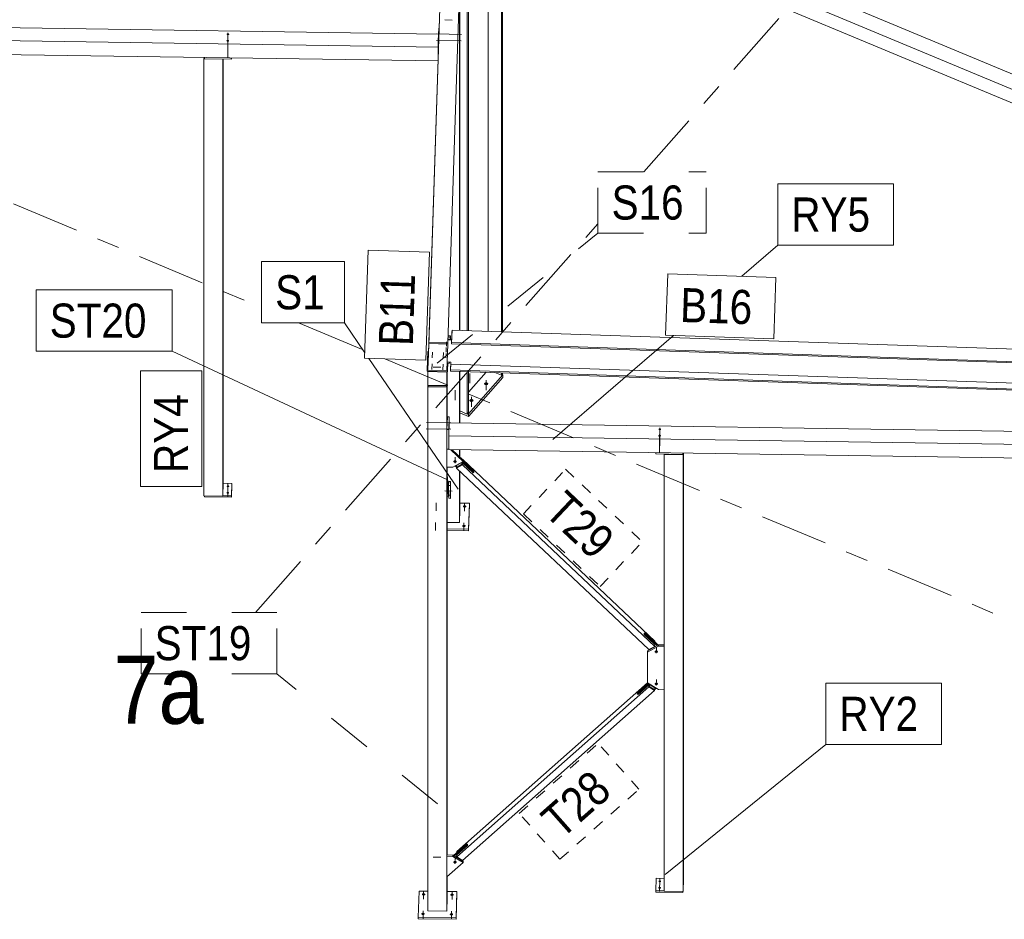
# Model space of a CAD drawing. Header units: millimetres. Extents: x -698 to 216, y -34 to 576.
# Tile 11 of 88: x -568 to -524, y 206 to 245. Entities that reach past the tile are written whole.
import ezdxf

# ---------------------------------------------------------------- set-up
doc = ezdxf.new("R2010")
doc.units = ezdxf.units.MM
for name, pattern in [('XKITLINE00', [0]), ('XKITLINE02', [4, 2, -2]), ('XKITLINE03', [6, 3, -1, 1, -1]), ('XKITLINE04', [3, 0.5, -0.5, 0.5, -0.5, 0.5, -0.5])]:
    doc.linetypes.add(name, pattern=pattern)
for name, color, linetype, lineweight in [('Element', 2, 'Continuous', 0), ('Spoina', 1, 'Continuous', 0), ('Znak elementu', 2, 'Continuous', 0), ('Śruba', 3, 'Continuous', 0)]:
    doc.layers.add(name, color=color, linetype=linetype, lineweight=lineweight)
doc.styles.add('ARIAL', font='ARIAL.TTF')

msp = doc.modelspace()

# ---------------------------------------------------------------- hatches: boundary and pattern name
at = {"layer": 'Śruba'}
for points in [[(-558.514, 244.359), (-558.525, 244.362), (-558.535, 244.365), (-558.544, 244.37), (-558.551, 244.376), (-558.557, 244.383), (-558.56, 244.391), (-558.561, 244.399), (-558.56, 244.407), (-558.557, 244.414), (-558.551, 244.421), (-558.544, 244.427), (-558.535, 244.432), (-558.525, 244.436), (-558.514, 244.438), (-558.503, 244.439), (-558.492, 244.438), (-558.481, 244.436), (-558.471, 244.432), (-558.462, 244.427), (-558.454, 244.421), (-558.449, 244.414), (-558.446, 244.407), (-558.445, 244.399), (-558.446, 244.391), (-558.449, 244.383), (-558.454, 244.376), (-558.462, 244.37), (-558.471, 244.365), (-558.481, 244.362), (-558.492, 244.359), (-558.503, 244.359)], [(-558.505, 244.646), (-558.516, 244.648), (-558.526, 244.652), (-558.535, 244.657), (-558.542, 244.663), (-558.548, 244.67), (-558.551, 244.678), (-558.552, 244.686), (-558.551, 244.693), (-558.548, 244.701), (-558.542, 244.708), (-558.535, 244.714), (-558.526, 244.719), (-558.516, 244.723), (-558.505, 244.725), (-558.494, 244.726), (-558.483, 244.725), (-558.472, 244.723), (-558.461, 244.719), (-558.453, 244.714), (-558.445, 244.708), (-558.44, 244.701), (-558.437, 244.693), (-558.436, 244.686), (-558.437, 244.678), (-558.44, 244.67), (-558.445, 244.663), (-558.453, 244.657), (-558.461, 244.652), (-558.472, 244.648), (-558.483, 244.646), (-558.494, 244.645)], [(-547.14, 229.247), (-547.149, 229.248), (-547.158, 229.249), (-547.167, 229.251), (-547.175, 229.254), (-547.182, 229.257), (-547.19, 229.261), (-547.196, 229.265), (-547.202, 229.27), (-547.208, 229.275), (-547.212, 229.28), (-547.216, 229.285), (-547.219, 229.291), (-547.221, 229.297), (-547.223, 229.303), (-547.223, 229.31), (-547.223, 229.316), (-547.221, 229.322), (-547.219, 229.328), (-547.216, 229.334), (-547.212, 229.339), (-547.208, 229.345), (-547.202, 229.35), (-547.196, 229.354), (-547.19, 229.358), (-547.182, 229.362), (-547.175, 229.365), (-547.167, 229.368), (-547.158, 229.37), (-547.149, 229.372), (-547.14, 229.372), (-547.131, 229.373), (-547.122, 229.372), (-547.114, 229.372), (-547.105, 229.37), (-547.096, 229.368), (-547.088, 229.365), (-547.081, 229.362), (-547.073, 229.358), (-547.067, 229.354), (-547.061, 229.35), (-547.055, 229.345), (-547.051, 229.339), (-547.047, 229.334), (-547.044, 229.328), (-547.042, 229.322), (-547.04, 229.316), (-547.04, 229.31), (-547.04, 229.303), (-547.042, 229.297), (-547.044, 229.291), (-547.047, 229.285), (-547.051, 229.28), (-547.055, 229.275), (-547.061, 229.27), (-547.067, 229.265), (-547.073, 229.261), (-547.081, 229.257), (-547.088, 229.254), (-547.096, 229.251), (-547.105, 229.249), (-547.114, 229.248), (-547.122, 229.247), (-547.131, 229.247)], [(-547.789, 228.511), (-547.798, 228.512), (-547.807, 228.514), (-547.815, 228.516), (-547.823, 228.518), (-547.831, 228.522), (-547.838, 228.525), (-547.845, 228.529), (-547.851, 228.534), (-547.856, 228.539), (-547.861, 228.544), (-547.865, 228.55), (-547.868, 228.556), (-547.87, 228.562), (-547.871, 228.568), (-547.872, 228.574), (-547.871, 228.58), (-547.87, 228.586), (-547.868, 228.592), (-547.865, 228.598), (-547.861, 228.604), (-547.856, 228.609), (-547.851, 228.614), (-547.845, 228.619), (-547.838, 228.623), (-547.831, 228.626), (-547.823, 228.63), (-547.815, 228.632), (-547.807, 228.634), (-547.798, 228.636), (-547.789, 228.637), (-547.78, 228.637), (-547.771, 228.637), (-547.762, 228.636), (-547.753, 228.634), (-547.745, 228.632), (-547.737, 228.63), (-547.729, 228.626), (-547.722, 228.623), (-547.715, 228.619), (-547.709, 228.614), (-547.704, 228.609), (-547.699, 228.604), (-547.695, 228.598), (-547.692, 228.592), (-547.69, 228.586), (-547.689, 228.58), (-547.688, 228.574), (-547.689, 228.568), (-547.69, 228.562), (-547.692, 228.556), (-547.695, 228.55), (-547.699, 228.544), (-547.704, 228.539), (-547.709, 228.534), (-547.715, 228.529), (-547.722, 228.525), (-547.729, 228.522), (-547.737, 228.518), (-547.745, 228.516), (-547.753, 228.514), (-547.762, 228.512), (-547.771, 228.511), (-547.78, 228.511)], [(-539.509, 226.981), (-539.52, 226.983), (-539.53, 226.987), (-539.539, 226.992), (-539.546, 226.998), (-539.552, 227.005), (-539.555, 227.013), (-539.556, 227.02), (-539.555, 227.028), (-539.552, 227.036), (-539.546, 227.043), (-539.539, 227.049), (-539.53, 227.054), (-539.52, 227.057), (-539.509, 227.06), (-539.498, 227.06), (-539.487, 227.06), (-539.476, 227.057), (-539.465, 227.054), (-539.457, 227.049), (-539.449, 227.043), (-539.444, 227.036), (-539.441, 227.028), (-539.44, 227.02), (-539.441, 227.013), (-539.444, 227.005), (-539.449, 226.998), (-539.457, 226.992), (-539.465, 226.987), (-539.476, 226.983), (-539.487, 226.981), (-539.498, 226.98)], [(-539.5, 227.268), (-539.511, 227.27), (-539.521, 227.274), (-539.53, 227.279), (-539.537, 227.285), (-539.543, 227.292), (-539.546, 227.299), (-539.547, 227.307), (-539.546, 227.315), (-539.543, 227.322), (-539.537, 227.329), (-539.53, 227.335), (-539.521, 227.34), (-539.511, 227.344), (-539.5, 227.346), (-539.489, 227.347), (-539.477, 227.346), (-539.467, 227.344), (-539.456, 227.34), (-539.448, 227.335), (-539.44, 227.329), (-539.435, 227.322), (-539.432, 227.315), (-539.43, 227.307), (-539.432, 227.299), (-539.435, 227.292), (-539.44, 227.285), (-539.448, 227.279), (-539.456, 227.274), (-539.467, 227.27), (-539.477, 227.268), (-539.489, 227.267)], [(-548.491, 225.942), (-548.484, 225.941), (-548.477, 225.94), (-548.47, 225.938), (-548.463, 225.935), (-548.457, 225.932), (-548.451, 225.929), (-548.446, 225.925), (-548.441, 225.921), (-548.437, 225.917), (-548.433, 225.912), (-548.43, 225.907), (-548.428, 225.902), (-548.426, 225.897), (-548.425, 225.891), (-548.425, 225.886), (-548.426, 225.881), (-548.427, 225.875), (-548.429, 225.87), (-548.431, 225.865), (-548.435, 225.861), (-548.439, 225.856), (-548.443, 225.852), (-548.448, 225.848), (-548.454, 225.845), (-548.46, 225.842), (-548.466, 225.839), (-548.473, 225.837), (-548.48, 225.836), (-548.487, 225.835), (-548.494, 225.834), (-548.502, 225.834), (-548.509, 225.835), (-548.516, 225.836), (-548.523, 225.837), (-548.53, 225.839), (-548.537, 225.842), (-548.543, 225.844), (-548.549, 225.848), (-548.554, 225.852), (-548.559, 225.856), (-548.563, 225.86), (-548.567, 225.865), (-548.57, 225.87), (-548.572, 225.875), (-548.574, 225.88), (-548.575, 225.885), (-548.575, 225.891), (-548.574, 225.896), (-548.573, 225.901), (-548.571, 225.906), (-548.569, 225.911), (-548.565, 225.916), (-548.561, 225.921), (-548.557, 225.925), (-548.552, 225.928), (-548.546, 225.932), (-548.54, 225.935), (-548.534, 225.937), (-548.527, 225.94), (-548.52, 225.941), (-548.513, 225.942), (-548.506, 225.943), (-548.498, 225.943)], [(-558.514, 224.472), (-558.525, 224.474), (-558.535, 224.478), (-558.544, 224.483), (-558.551, 224.489), (-558.557, 224.496), (-558.56, 224.504), (-558.561, 224.511), (-558.56, 224.519), (-558.557, 224.527), (-558.551, 224.534), (-558.544, 224.54), (-558.535, 224.545), (-558.525, 224.549), (-558.514, 224.551), (-558.503, 224.552), (-558.492, 224.551), (-558.481, 224.549), (-558.471, 224.545), (-558.462, 224.54), (-558.454, 224.534), (-558.449, 224.527), (-558.446, 224.519), (-558.445, 224.511), (-558.446, 224.504), (-558.449, 224.496), (-558.454, 224.489), (-558.462, 224.483), (-558.471, 224.478), (-558.481, 224.474), (-558.492, 224.472), (-558.503, 224.471)], [(-558.505, 224.759), (-558.516, 224.761), (-558.526, 224.765), (-558.535, 224.77), (-558.542, 224.776), (-558.548, 224.783), (-558.551, 224.79), (-558.552, 224.798), (-558.551, 224.806), (-558.548, 224.814), (-558.542, 224.82), (-558.535, 224.827), (-558.526, 224.832), (-558.516, 224.835), (-558.505, 224.838), (-558.494, 224.838), (-558.483, 224.838), (-558.472, 224.835), (-558.461, 224.832), (-558.453, 224.827), (-558.445, 224.82), (-558.44, 224.814), (-558.437, 224.806), (-558.436, 224.798), (-558.437, 224.79), (-558.44, 224.783), (-558.445, 224.776), (-558.453, 224.77), (-558.461, 224.765), (-558.472, 224.761), (-558.483, 224.759), (-558.494, 224.758)], [(-548.089, 223.862), (-548.096, 223.863), (-548.103, 223.864), (-548.11, 223.866), (-548.117, 223.868), (-548.123, 223.87), (-548.129, 223.873), (-548.134, 223.877), (-548.139, 223.88), (-548.144, 223.885), (-548.147, 223.889), (-548.151, 223.893), (-548.153, 223.898), (-548.155, 223.903), (-548.156, 223.908), (-548.156, 223.913), (-548.156, 223.918), (-548.155, 223.923), (-548.153, 223.928), (-548.151, 223.933), (-548.147, 223.938), (-548.144, 223.942), (-548.139, 223.946), (-548.134, 223.95), (-548.129, 223.953), (-548.123, 223.956), (-548.117, 223.959), (-548.11, 223.961), (-548.103, 223.963), (-548.096, 223.964), (-548.089, 223.965), (-548.081, 223.965), (-548.074, 223.965), (-548.067, 223.964), (-548.06, 223.963), (-548.053, 223.961), (-548.046, 223.959), (-548.04, 223.956), (-548.034, 223.953), (-548.028, 223.95), (-548.023, 223.946), (-548.019, 223.942), (-548.015, 223.938), (-548.012, 223.933), (-548.01, 223.928), (-548.008, 223.923), (-548.007, 223.918), (-548.006, 223.913), (-548.007, 223.908), (-548.008, 223.903), (-548.01, 223.898), (-548.012, 223.893), (-548.015, 223.889), (-548.019, 223.885), (-548.023, 223.88), (-548.028, 223.877), (-548.034, 223.873), (-548.04, 223.87), (-548.046, 223.868), (-548.053, 223.866), (-548.06, 223.864), (-548.067, 223.863), (-548.074, 223.862), (-548.081, 223.862)], [(-548.116, 223.002), (-548.123, 223.002), (-548.13, 223.004), (-548.137, 223.005), (-548.144, 223.007), (-548.15, 223.01), (-548.156, 223.013), (-548.162, 223.016), (-548.167, 223.02), (-548.171, 223.024), (-548.175, 223.029), (-548.178, 223.033), (-548.18, 223.038), (-548.182, 223.043), (-548.183, 223.048), (-548.184, 223.053), (-548.183, 223.058), (-548.182, 223.063), (-548.18, 223.068), (-548.178, 223.073), (-548.175, 223.077), (-548.171, 223.082), (-548.167, 223.086), (-548.162, 223.09), (-548.156, 223.093), (-548.15, 223.096), (-548.144, 223.099), (-548.137, 223.101), (-548.13, 223.102), (-548.123, 223.104), (-548.116, 223.104), (-548.109, 223.105), (-548.101, 223.104), (-548.094, 223.104), (-548.087, 223.102), (-548.08, 223.101), (-548.073, 223.099), (-548.067, 223.096), (-548.061, 223.093), (-548.056, 223.09), (-548.051, 223.086), (-548.046, 223.082), (-548.042, 223.077), (-548.039, 223.073), (-548.037, 223.068), (-548.035, 223.063), (-548.034, 223.058), (-548.034, 223.053), (-548.034, 223.048), (-548.035, 223.043), (-548.037, 223.038), (-548.039, 223.033), (-548.042, 223.029), (-548.046, 223.024), (-548.051, 223.02), (-548.056, 223.016), (-548.061, 223.013), (-548.067, 223.01), (-548.073, 223.007), (-548.08, 223.005), (-548.087, 223.004), (-548.094, 223.002), (-548.101, 223.002), (-548.109, 223.001)], [(-539.637, 217.578), (-539.63, 217.577), (-539.622, 217.575), (-539.616, 217.573), (-539.609, 217.571), (-539.603, 217.568), (-539.597, 217.564), (-539.592, 217.561), (-539.587, 217.557), (-539.583, 217.552), (-539.579, 217.547), (-539.576, 217.543), (-539.574, 217.537), (-539.572, 217.532), (-539.571, 217.527), (-539.571, 217.522), (-539.571, 217.516), (-539.573, 217.511), (-539.575, 217.506), (-539.577, 217.501), (-539.581, 217.496), (-539.584, 217.492), (-539.589, 217.488), (-539.594, 217.484), (-539.6, 217.48), (-539.606, 217.477), (-539.612, 217.475), (-539.619, 217.473), (-539.626, 217.471), (-539.633, 217.47), (-539.64, 217.47), (-539.648, 217.47), (-539.655, 217.47), (-539.662, 217.471), (-539.669, 217.473), (-539.676, 217.475), (-539.683, 217.477), (-539.689, 217.48), (-539.695, 217.483), (-539.7, 217.487), (-539.705, 217.491), (-539.709, 217.496), (-539.713, 217.5), (-539.716, 217.505), (-539.718, 217.51), (-539.72, 217.516), (-539.721, 217.521), (-539.721, 217.526), (-539.72, 217.532), (-539.719, 217.537), (-539.717, 217.542), (-539.714, 217.547), (-539.711, 217.552), (-539.707, 217.556), (-539.703, 217.56), (-539.698, 217.564), (-539.692, 217.567), (-539.686, 217.57), (-539.68, 217.573), (-539.673, 217.575), (-539.666, 217.577), (-539.659, 217.578), (-539.651, 217.578), (-539.644, 217.578)], [(-539.636, 216.16), (-539.629, 216.159), (-539.622, 216.158), (-539.615, 216.156), (-539.609, 216.153), (-539.602, 216.15), (-539.597, 216.147), (-539.591, 216.143), (-539.587, 216.139), (-539.582, 216.135), (-539.579, 216.13), (-539.576, 216.125), (-539.573, 216.12), (-539.572, 216.115), (-539.571, 216.109), (-539.571, 216.104), (-539.571, 216.099), (-539.572, 216.094), (-539.574, 216.088), (-539.577, 216.083), (-539.58, 216.079), (-539.584, 216.074), (-539.589, 216.07), (-539.594, 216.066), (-539.599, 216.063), (-539.605, 216.06), (-539.612, 216.057), (-539.618, 216.055), (-539.625, 216.054), (-539.633, 216.053), (-539.64, 216.052), (-539.647, 216.052), (-539.655, 216.053), (-539.662, 216.054), (-539.669, 216.055), (-539.676, 216.057), (-539.682, 216.06), (-539.689, 216.063), (-539.694, 216.066), (-539.7, 216.07), (-539.705, 216.074), (-539.709, 216.078), (-539.712, 216.083), (-539.715, 216.088), (-539.718, 216.093), (-539.719, 216.098), (-539.72, 216.103), (-539.721, 216.109), (-539.72, 216.114), (-539.719, 216.119), (-539.717, 216.125), (-539.714, 216.129), (-539.711, 216.134), (-539.707, 216.139), (-539.702, 216.143), (-539.697, 216.147), (-539.692, 216.15), (-539.686, 216.153), (-539.679, 216.156), (-539.673, 216.158), (-539.666, 216.159), (-539.658, 216.16), (-539.651, 216.161), (-539.644, 216.161)], [(-548.491, 208.318), (-548.484, 208.317), (-548.477, 208.316), (-548.47, 208.314), (-548.463, 208.311), (-548.457, 208.308), (-548.451, 208.305), (-548.446, 208.301), (-548.441, 208.297), (-548.437, 208.293), (-548.433, 208.288), (-548.43, 208.283), (-548.428, 208.278), (-548.426, 208.273), (-548.426, 208.268), (-548.425, 208.262), (-548.426, 208.257), (-548.427, 208.252), (-548.429, 208.247), (-548.432, 208.242), (-548.435, 208.237), (-548.439, 208.232), (-548.443, 208.228), (-548.448, 208.224), (-548.454, 208.221), (-548.46, 208.218), (-548.466, 208.216), (-548.473, 208.213), (-548.48, 208.212), (-548.487, 208.211), (-548.495, 208.21), (-548.502, 208.21), (-548.509, 208.211), (-548.517, 208.212), (-548.524, 208.213), (-548.531, 208.215), (-548.537, 208.218), (-548.543, 208.221), (-548.549, 208.224), (-548.555, 208.228), (-548.559, 208.232), (-548.564, 208.236), (-548.567, 208.241), (-548.57, 208.246), (-548.573, 208.251), (-548.574, 208.256), (-548.575, 208.262), (-548.575, 208.267), (-548.575, 208.272), (-548.573, 208.278), (-548.572, 208.283), (-548.569, 208.288), (-548.566, 208.292), (-548.562, 208.297), (-548.557, 208.301), (-548.552, 208.305), (-548.547, 208.308), (-548.541, 208.311), (-548.534, 208.314), (-548.527, 208.316), (-548.52, 208.317), (-548.513, 208.318), (-548.506, 208.319), (-548.499, 208.319)], [(-539.509, 207.094), (-539.52, 207.096), (-539.53, 207.1), (-539.539, 207.105), (-539.546, 207.111), (-539.552, 207.118), (-539.555, 207.125), (-539.556, 207.133), (-539.555, 207.141), (-539.552, 207.148), (-539.546, 207.155), (-539.539, 207.161), (-539.53, 207.166), (-539.52, 207.17), (-539.509, 207.172), (-539.498, 207.173), (-539.487, 207.172), (-539.476, 207.17), (-539.465, 207.166), (-539.457, 207.161), (-539.449, 207.155), (-539.444, 207.148), (-539.441, 207.141), (-539.44, 207.133), (-539.441, 207.125), (-539.444, 207.118), (-539.449, 207.111), (-539.457, 207.105), (-539.465, 207.1), (-539.476, 207.096), (-539.487, 207.094), (-539.498, 207.093)], [(-539.5, 207.38), (-539.511, 207.383), (-539.521, 207.386), (-539.53, 207.391), (-539.537, 207.397), (-539.543, 207.404), (-539.546, 207.412), (-539.547, 207.42), (-539.546, 207.428), (-539.543, 207.435), (-539.537, 207.442), (-539.53, 207.448), (-539.521, 207.453), (-539.511, 207.457), (-539.5, 207.459), (-539.489, 207.46), (-539.477, 207.459), (-539.467, 207.457), (-539.456, 207.453), (-539.448, 207.448), (-539.44, 207.442), (-539.435, 207.435), (-539.432, 207.428), (-539.43, 207.42), (-539.432, 207.412), (-539.435, 207.404), (-539.44, 207.397), (-539.448, 207.391), (-539.456, 207.386), (-539.467, 207.383), (-539.477, 207.38), (-539.489, 207.38)], [(-549.89, 206.795), (-549.898, 206.795), (-549.905, 206.797), (-549.912, 206.798), (-549.918, 206.8), (-549.925, 206.803), (-549.931, 206.806), (-549.936, 206.809), (-549.941, 206.813), (-549.946, 206.817), (-549.949, 206.822), (-549.952, 206.826), (-549.955, 206.831), (-549.957, 206.836), (-549.958, 206.841), (-549.958, 206.846), (-549.958, 206.851), (-549.957, 206.856), (-549.955, 206.861), (-549.952, 206.866), (-549.949, 206.87), (-549.946, 206.875), (-549.941, 206.879), (-549.936, 206.882), (-549.931, 206.886), (-549.925, 206.889), (-549.918, 206.891), (-549.912, 206.894), (-549.905, 206.895), (-549.898, 206.897), (-549.89, 206.897), (-549.883, 206.898), (-549.876, 206.897), (-549.869, 206.897), (-549.861, 206.895), (-549.854, 206.894), (-549.848, 206.891), (-549.841, 206.889), (-549.836, 206.886), (-549.83, 206.882), (-549.825, 206.879), (-549.821, 206.875), (-549.817, 206.87), (-549.814, 206.866), (-549.811, 206.861), (-549.81, 206.856), (-549.809, 206.851), (-549.808, 206.846), (-549.809, 206.841), (-549.81, 206.836), (-549.811, 206.831), (-549.814, 206.826), (-549.817, 206.822), (-549.821, 206.817), (-549.825, 206.813), (-549.83, 206.809), (-549.836, 206.806), (-549.841, 206.803), (-549.848, 206.8), (-549.854, 206.798), (-549.861, 206.797), (-549.869, 206.795), (-549.876, 206.795), (-549.883, 206.794)], [(-548.641, 206.776), (-548.648, 206.777), (-548.655, 206.778), (-548.662, 206.779), (-548.669, 206.782), (-548.675, 206.784), (-548.681, 206.787), (-548.686, 206.791), (-548.691, 206.794), (-548.696, 206.799), (-548.7, 206.803), (-548.703, 206.807), (-548.705, 206.812), (-548.707, 206.817), (-548.708, 206.822), (-548.708, 206.827), (-548.708, 206.832), (-548.707, 206.837), (-548.705, 206.842), (-548.703, 206.847), (-548.7, 206.852), (-548.696, 206.856), (-548.691, 206.86), (-548.686, 206.864), (-548.681, 206.867), (-548.675, 206.87), (-548.669, 206.873), (-548.662, 206.875), (-548.655, 206.877), (-548.648, 206.878), (-548.641, 206.879), (-548.633, 206.879), (-548.626, 206.879), (-548.619, 206.878), (-548.612, 206.877), (-548.605, 206.875), (-548.598, 206.873), (-548.592, 206.87), (-548.586, 206.867), (-548.58, 206.864), (-548.575, 206.86), (-548.571, 206.856), (-548.567, 206.852), (-548.564, 206.847), (-548.562, 206.842), (-548.56, 206.837), (-548.559, 206.832), (-548.558, 206.827), (-548.559, 206.822), (-548.56, 206.817), (-548.562, 206.812), (-548.564, 206.807), (-548.567, 206.803), (-548.571, 206.799), (-548.575, 206.794), (-548.58, 206.791), (-548.586, 206.787), (-548.592, 206.784), (-548.598, 206.782), (-548.605, 206.779), (-548.612, 206.778), (-548.619, 206.777), (-548.626, 206.776), (-548.633, 206.776)], [(-549.918, 205.934), (-549.925, 205.935), (-549.932, 205.936), (-549.939, 205.938), (-549.946, 205.94), (-549.952, 205.943), (-549.958, 205.946), (-549.963, 205.949), (-549.968, 205.953), (-549.973, 205.957), (-549.977, 205.961), (-549.98, 205.966), (-549.982, 205.971), (-549.984, 205.976), (-549.985, 205.981), (-549.985, 205.986), (-549.985, 205.991), (-549.984, 205.996), (-549.982, 206.001), (-549.98, 206.005), (-549.977, 206.01), (-549.973, 206.014), (-549.968, 206.018), (-549.963, 206.022), (-549.958, 206.026), (-549.952, 206.029), (-549.946, 206.031), (-549.939, 206.033), (-549.932, 206.035), (-549.925, 206.036), (-549.918, 206.037), (-549.91, 206.037), (-549.903, 206.037), (-549.896, 206.036), (-549.889, 206.035), (-549.882, 206.033), (-549.875, 206.031), (-549.869, 206.029), (-549.863, 206.026), (-549.857, 206.022), (-549.852, 206.018), (-549.848, 206.014), (-549.844, 206.01), (-549.841, 206.005), (-549.839, 206.001), (-549.837, 205.996), (-549.836, 205.991), (-549.835, 205.986), (-549.836, 205.981), (-549.837, 205.976), (-549.839, 205.971), (-549.841, 205.966), (-549.844, 205.961), (-549.848, 205.957), (-549.852, 205.953), (-549.857, 205.949), (-549.863, 205.946), (-549.869, 205.943), (-549.875, 205.94), (-549.882, 205.938), (-549.889, 205.936), (-549.896, 205.935), (-549.903, 205.934), (-549.91, 205.934)], [(-548.668, 205.916), (-548.675, 205.916), (-548.682, 205.918), (-548.689, 205.919), (-548.696, 205.921), (-548.702, 205.924), (-548.708, 205.927), (-548.714, 205.93), (-548.719, 205.934), (-548.723, 205.938), (-548.727, 205.943), (-548.73, 205.947), (-548.732, 205.952), (-548.734, 205.957), (-548.735, 205.962), (-548.736, 205.967), (-548.735, 205.972), (-548.734, 205.977), (-548.732, 205.982), (-548.73, 205.987), (-548.727, 205.991), (-548.723, 205.996), (-548.719, 206), (-548.714, 206.003), (-548.708, 206.007), (-548.702, 206.01), (-548.696, 206.012), (-548.689, 206.015), (-548.682, 206.016), (-548.675, 206.018), (-548.668, 206.018), (-548.661, 206.019), (-548.653, 206.018), (-548.646, 206.018), (-548.639, 206.016), (-548.632, 206.015), (-548.625, 206.012), (-548.619, 206.01), (-548.613, 206.007), (-548.608, 206.003), (-548.603, 206), (-548.598, 205.996), (-548.595, 205.991), (-548.591, 205.987), (-548.589, 205.982), (-548.587, 205.977), (-548.586, 205.972), (-548.586, 205.967), (-548.586, 205.962), (-548.587, 205.957), (-548.589, 205.952), (-548.591, 205.947), (-548.595, 205.943), (-548.598, 205.938), (-548.603, 205.934), (-548.608, 205.93), (-548.613, 205.927), (-548.619, 205.924), (-548.625, 205.921), (-548.632, 205.919), (-548.639, 205.918), (-548.646, 205.916), (-548.653, 205.916), (-548.661, 205.915)]]:
    msp.add_hatch(color=256, dxfattribs=at).paths.add_polyline_path(points, flags=17)

# ---------------------------------------------------------------- linework, layer by layer
at = {"layer": 'Element', "linetype": 'XKITLINE00', "lineweight": 0}
for p, q in [((-547.963, 231.646), (-547.963, 293.537)), ((-547.908, 231.645), (-547.908, 293.601)), ((-547.308, 252.671), (-506.82, 235.759)), ((-548.956, 252.196), (-549.651, 231.132)), ((-547.741, 252.181), (-506.82, 235.088)), ((-549.651, 231.132), (-548.958, 252.145)), ((-548.818, 231.104), (-548.133, 251.852)), ((-547.741, 251.576), (-506.82, 234.483)), ((-547.039, 231.615), (-547.039, 251.283)), ((-546.461, 231.596), (-546.461, 251.042)), ((-546.407, 231.594), (-546.407, 251.019)), ((-548.294, 231.658), (-548.294, 246.617)), ((-549.147, 246.518), (-549.658, 231.029)), ((-549.656, 231.082), (-549.147, 246.518)), ((-548.312, 231.658), (-548.312, 246.071)), ((-591.504, 245.324), (-549.228, 244.69)), ((-549.219, 244.95), (-549.237, 244.4)), ((-549.198, 244.95), (-549.219, 244.95)), ((-549.237, 244.116), (-591.522, 244.751)), ((-549.237, 244.4), (-549.237, 243.79)), ((-549.237, 244.4), (-549.217, 244.399)), ((-591.522, 244.146), (-549.246, 243.512)), ((-549.237, 244.116), (-549.237, 244.128)), ((-549.237, 243.779), (-549.237, 244.116)), ((-559.547, 243.667), (-559.549, 243.6)), ((-559.549, 243.6), (-558.716, 243.588)), ((-559.549, 224.384), (-559.549, 243.6)), ((-559.532, 243.666), (-559.532, 243.611)), ((-559.532, 243.611), (-558.341, 243.593)), ((-558.715, 243.599), (-558.716, 243.588)), ((-558.716, 243.588), (-558.716, 224.371)), ((-558.698, 224.945), (-558.698, 243.599)), ((-558.341, 243.593), (-558.341, 243.648)), ((-558.341, 243.593), (-558.339, 243.648)), ((-549.645, 231.398), (-549.686, 230.261)), ((-549.685, 230.294), (-549.645, 231.398)), ((-549.645, 231.398), (-549.644, 231.431)), ((-549.642, 231.398), (-549.645, 231.398)), ((-549.644, 231.431), (-549.641, 231.431)), ((-548.808, 231.416), (-548.699, 231.413)), ((-548.699, 231.413), (-548.701, 231.358)), ((-548.651, 231.121), (-548.633, 231.669)), ((-548.643, 231.357), (-548.635, 231.616)), ((-548.633, 231.669), (-506.512, 230.244)), ((-549.656, 231.085), (-549.692, 229.913)), ((-549.654, 231.119), (-549.656, 231.085)), ((-549.656, 231.085), (-548.823, 231.058)), ((-548.821, 231.093), (-549.654, 231.119)), ((-549.652, 231.119), (-549.651, 231.132)), ((-549.651, 231.132), (-548.818, 231.104)), ((-548.859, 229.887), (-548.823, 231.058)), ((-548.823, 231.058), (-548.821, 231.093)), ((-548.82, 231.053), (-548.823, 231.053)), ((-548.818, 231.104), (-548.82, 231.053)), ((-548.813, 231.247), (-548.647, 231.242)), ((-548.646, 231.272), (-548.812, 231.278)), ((-548.701, 231.358), (-548.81, 231.362)), ((-548.704, 231.274), (-548.701, 231.358)), ((-548.653, 231.067), (-548.651, 231.121)), ((-506.532, 229.642), (-548.653, 231.067)), ((-548.644, 231.326), (-548.651, 231.121)), ((-506.53, 229.695), (-548.651, 231.121)), ((-548.647, 231.242), (-548.644, 231.326)), ((-548.643, 231.357), (-548.646, 231.272)), ((-549.73, 229.863), (-549.703, 230.665)), ((-549.728, 229.926), (-549.701, 230.728)), ((-549.701, 230.728), (-549.703, 230.665)), ((-549.669, 230.727), (-549.701, 230.728)), ((-549.693, 229.988), (-549.684, 230.261)), ((-549.692, 229.988), (-549.683, 230.261)), ((-549.686, 230.261), (-549.681, 230.261)), ((-548.849, 230.219), (-548.742, 230.215)), ((-548.682, 230.265), (-548.847, 230.271)), ((-548.828, 229.894), (-548.818, 230.218)), ((-548.742, 230.215), (-548.74, 230.267)), ((-548.694, 229.92), (-548.683, 230.265)), ((-548.694, 229.92), (-548.686, 230.179)), ((-548.686, 230.179), (-548.682, 230.265)), ((-506.565, 228.754), (-548.686, 230.179)), ((-548.685, 230.21), (-548.683, 230.265)), ((-548.685, 230.21), (-548.683, 230.265)), ((-549.73, 229.863), (-549.728, 229.926)), ((-548.831, 229.832), (-549.73, 229.863)), ((-549.728, 229.926), (-549.692, 229.925)), ((-549.697, 229.862), (-549.698, 229.845)), ((-549.698, 229.845), (-548.864, 229.817)), ((-549.698, 229.239), (-549.698, 229.845)), ((-549.694, 229.938), (-549.692, 229.988)), ((-549.694, 229.938), (-549.691, 229.937)), ((-549.692, 229.988), (-549.69, 229.988)), ((-549.692, 229.913), (-548.859, 229.887)), ((-548.864, 229.833), (-548.864, 229.817)), ((-548.864, 229.817), (-548.864, 229.227)), ((-548.846, 229.74), (-548.864, 229.166)), ((-548.863, 229.284), (-548.863, 229.833)), ((-548.863, 229.743), (-548.848, 229.743)), ((-548.863, 229.74), (-548.846, 229.74)), ((-548.859, 229.896), (-548.828, 229.894)), ((-548.848, 229.743), (-548.848, 229.832)), ((-548.848, 229.743), (-548.846, 229.8)), ((-548.846, 229.8), (-548.846, 229.832)), ((-548.846, 227.599), (-548.846, 229.74)), ((-548.831, 229.832), (-548.828, 229.894)), ((-548.696, 229.867), (-548.694, 229.92)), ((-506.575, 228.442), (-548.696, 229.867)), ((-506.573, 228.495), (-548.694, 229.92)), ((-548.312, 227.583), (-548.312, 229.854)), ((-548.294, 227.583), (-548.294, 229.854)), ((-547.963, 227.979), (-547.963, 229.842)), ((-547.908, 228.042), (-547.908, 229.84)), ((-547.908, 228.937), (-547.135, 229.814)), ((-547.906, 227.989), (-546.393, 229.706)), ((-546.745, 229.801), (-546.461, 229.683)), ((-546.461, 229.683), (-546.461, 229.792)), ((-546.461, 229.683), (-546.407, 229.745)), ((-546.428, 229.72), (-546.393, 229.706)), ((-546.407, 229.745), (-546.407, 229.79)), ((-546.393, 229.706), (-546.393, 229.585)), ((-549.696, 229.239), (-549.698, 229.179)), ((-549.698, 229.239), (-548.864, 229.227)), ((-549.681, 229.239), (-549.681, 229.19)), ((-548.881, 229.178), (-548.881, 229.227)), ((-548.881, 229.178), (-548.879, 229.227)), ((-548.864, 229.227), (-548.863, 229.284)), ((-547.906, 227.868), (-546.393, 229.585)), ((-549.698, 229.179), (-548.864, 229.166)), ((-549.698, 206.126), (-549.698, 229.179)), ((-549.681, 229.19), (-548.881, 229.178)), ((-548.864, 229.166), (-548.864, 206.113)), ((-548.294, 228.118), (-547.963, 227.979)), ((-548.294, 228.031), (-547.906, 227.868)), ((-547.963, 227.979), (-547.908, 228.042)), ((-547.941, 228.004), (-547.906, 227.989)), ((-547.906, 227.868), (-547.906, 227.989)), ((-548.838, 227.851), (-548.856, 227.301)), ((-548.755, 227.85), (-548.838, 227.851)), ((-548.773, 227.016), (-548.755, 227.59)), ((-548.755, 227.85), (-548.772, 227.3)), ((-548.755, 227.578), (-548.755, 227.85)), ((-548.755, 227.59), (-506.478, 226.955)), ((-548.856, 226.436), (-548.856, 227.301)), ((-548.856, 227.301), (-548.772, 227.3)), ((-548.772, 227.3), (-548.772, 227.028)), ((-548.858, 226.57), (-548.856, 226.628)), ((-548.856, 226.628), (-548.856, 226.627)), ((-506.488, 226.381), (-548.773, 227.016)), ((-548.773, 227.016), (-548.773, 226.412)), ((-548.858, 226.57), (-548.856, 226.568)), ((-548.858, 225.644), (-548.858, 226.57)), ((-548.856, 226.436), (-548.773, 226.435)), ((-548.773, 226.412), (-506.496, 225.777)), ((-548.689, 226.41), (-548.142, 225.894)), ((-548.625, 226.409), (-548.14, 225.951)), ((-548.312, 226.114), (-548.312, 226.405)), ((-548.294, 226.097), (-548.294, 226.404)), ((-539.669, 226.275), (-539.669, 226.22)), ((-539.669, 226.22), (-538.477, 226.202)), ((-539.294, 226.214), (-539.294, 226.203)), ((-539.294, 226.203), (-538.461, 226.19)), ((-539.294, 206.986), (-539.294, 226.203)), ((-538.477, 226.202), (-538.477, 226.257)), ((-538.477, 226.202), (-538.476, 226.257)), ((-538.459, 226.257), (-538.461, 226.19)), ((-538.461, 226.19), (-538.461, 206.974)), ((-538.443, 207.547), (-538.443, 226.257)), ((-548.602, 225.641), (-548.142, 225.894)), ((-548.439, 225.637), (-548.203, 225.767)), ((-548.201, 225.841), (-548.437, 225.711)), ((-548.17, 225.743), (-548.432, 225.598)), ((-548.419, 225.617), (-548.182, 225.747)), ((-548.201, 225.841), (-548.203, 225.767)), ((-548.203, 225.767), (-548.182, 225.747)), ((-548.201, 225.841), (-548.18, 225.822)), ((-548.182, 225.747), (-548.18, 225.822)), ((-548.18, 225.822), (-548.167, 225.829)), ((-548.17, 225.743), (-548.167, 225.829)), ((-539.715, 217.757), (-548.17, 225.743)), ((-547.673, 225.412), (-548.168, 225.88)), ((-548.167, 225.829), (-547.706, 225.393)), ((-548.163, 225.973), (-548.162, 225.973)), ((-539.708, 217.986), (-548.162, 225.973)), ((-548.162, 225.972), (-548.162, 225.973)), ((-548.142, 225.894), (-548.14, 225.951)), ((-547.671, 225.469), (-548.141, 225.913)), ((-548.858, 225.644), (-548.602, 225.641)), ((-548.846, 208.578), (-548.846, 225.644)), ((-548.784, 224.636), (-548.846, 225.305)), ((-548.497, 225.699), (-548.439, 225.644)), ((-548.437, 225.711), (-548.439, 225.637)), ((-548.439, 225.637), (-548.419, 225.617)), ((-548.432, 225.598), (-548.431, 225.629)), ((-548.432, 225.598), (-539.978, 217.612)), ((-548.312, 223.2), (-548.312, 225.485)), ((-548.294, 223.773), (-548.294, 225.468)), ((-547.706, 225.393), (-547.673, 225.412)), ((-547.673, 225.412), (-547.671, 225.469)), ((-558.716, 224.371), (-558.698, 224.945)), ((-558.323, 224.928), (-558.698, 224.933)), ((-558.341, 224.377), (-558.323, 224.928)), ((-558.323, 224.867), (-558.323, 224.928)), ((-548.814, 224.959), (-548.798, 224.958)), ((-548.798, 224.958), (-548.801, 224.819)), ((-548.787, 224.838), (-548.798, 224.958)), ((-548.781, 225.016), (-548.787, 224.838)), ((-548.698, 225.015), (-548.781, 225.016)), ((-548.698, 225.015), (-548.704, 224.837)), ((-548.698, 225.015), (-548.698, 224.269)), ((-558.341, 224.317), (-558.323, 224.867)), ((-548.846, 224.695), (-548.803, 224.695)), ((-548.806, 224.53), (-548.846, 224.53)), ((-548.803, 224.695), (-548.806, 224.53)), ((-548.791, 224.368), (-548.806, 224.53)), ((-548.793, 224.586), (-548.803, 224.695)), ((-548.795, 224.61), (-548.784, 224.636)), ((-548.794, 224.41), (-548.791, 224.619)), ((-548.792, 224.616), (-548.793, 224.586)), ((-548.789, 224.699), (-548.787, 224.838)), ((-548.787, 224.838), (-548.704, 224.837)), ((-548.704, 224.837), (-548.711, 224.408)), ((-559.549, 224.384), (-558.716, 224.371)), ((-559.532, 224.334), (-559.532, 224.383)), ((-559.532, 224.334), (-558.341, 224.317)), ((-558.715, 224.383), (-558.341, 224.377)), ((-558.341, 224.317), (-558.341, 224.377)), ((-548.846, 224.368), (-548.791, 224.368)), ((-548.711, 224.408), (-548.794, 224.41)), ((-548.781, 224.27), (-548.794, 224.41)), ((-548.698, 224.269), (-548.781, 224.27)), ((-548.698, 224.269), (-548.711, 224.408)), ((-548.294, 224.06), (-547.869, 224.053)), ((-547.905, 222.907), (-547.869, 224.053)), ((-547.869, 224.053), (-547.869, 223.981)), ((-548.312, 223.2), (-548.294, 223.773)), ((-547.905, 222.834), (-547.869, 223.981)), ((-548.846, 223.208), (-548.312, 223.2)), ((-548.846, 222.921), (-547.905, 222.907)), ((-548.846, 222.848), (-547.905, 222.834)), ((-547.905, 222.834), (-547.905, 222.907)), ((-540.174, 218.278), (-540.172, 218.336)), ((-540.141, 218.296), (-540.174, 218.278)), ((-539.713, 217.843), (-540.174, 218.278)), ((-540.139, 218.354), (-540.172, 218.336)), ((-540.141, 218.296), (-540.139, 218.354)), ((-539.608, 217.793), (-540.141, 218.296)), ((-539.568, 217.815), (-540.139, 218.354)), ((-539.709, 217.948), (-539.708, 217.986)), ((-539.701, 217.948), (-539.709, 217.955)), ((-539.701, 217.94), (-539.701, 217.948)), ((-539.544, 217.772), (-540.038, 217.5)), ((-540.038, 217.5), (-540.036, 217.557)), ((-539.542, 217.829), (-540.036, 217.557)), ((-539.978, 217.612), (-539.715, 217.757)), ((-539.957, 217.623), (-539.944, 217.611)), ((-539.944, 217.611), (-539.708, 217.741)), ((-539.939, 217.614), (-539.936, 217.612)), ((-539.708, 217.741), (-539.721, 217.754)), ((-539.715, 217.757), (-539.713, 217.843)), ((-539.705, 217.816), (-539.713, 217.823)), ((-539.708, 217.741), (-539.705, 217.816)), ((-539.544, 217.772), (-539.542, 217.829)), ((-539.294, 217.768), (-539.544, 217.772)), ((-539.294, 217.825), (-539.542, 217.829)), ((-540.038, 216.147), (-540.038, 217.5)), ((-548.427, 208.494), (-539.98, 215.975)), ((-548.42, 208.724), (-540.037, 216.147)), ((-548.168, 208.339), (-539.721, 215.819)), ((-539.976, 216.11), (-540.48, 215.664)), ((-540.478, 215.721), (-540.013, 216.133)), ((-540.448, 215.644), (-539.977, 216.061)), ((-540.038, 216.147), (-539.549, 215.855)), ((-539.98, 215.975), (-539.977, 216.061)), ((-539.721, 215.819), (-539.98, 215.975)), ((-539.977, 216.061), (-539.964, 216.053)), ((-539.964, 216.053), (-539.967, 215.979)), ((-539.946, 215.997), (-539.967, 215.979)), ((-539.967, 215.979), (-539.733, 215.839)), ((-539.964, 216.053), (-539.943, 216.072)), ((-539.943, 216.072), (-539.946, 215.997)), ((-539.712, 215.857), (-539.946, 215.997)), ((-539.71, 215.932), (-539.943, 216.072)), ((-539.712, 215.857), (-539.733, 215.839)), ((-539.721, 215.819), (-539.72, 215.851)), ((-539.71, 215.932), (-539.712, 215.857)), ((-539.712, 215.862), (-539.652, 215.916)), ((-539.549, 215.855), (-539.294, 215.851)), ((-540.48, 215.664), (-540.478, 215.721)), ((-540.48, 215.664), (-540.448, 215.644)), ((-548.568, 208.557), (-547.985, 209.074)), ((-548.53, 208.535), (-547.986, 209.016)), ((-548.424, 208.58), (-547.954, 208.997)), ((-547.986, 209.016), (-547.985, 209.074)), ((-547.954, 208.997), (-547.986, 209.016)), ((-547.985, 209.074), (-547.952, 209.054)), ((-547.954, 208.997), (-547.952, 209.054)), ((-548.858, 208.52), (-548.856, 208.578)), ((-548.858, 208.52), (-548.597, 208.516)), ((-548.858, 207.611), (-548.858, 208.52)), ((-548.595, 208.574), (-548.856, 208.578)), ((-548.597, 208.516), (-548.595, 208.574)), ((-548.143, 208.244), (-548.597, 208.516)), ((-548.141, 208.302), (-548.595, 208.574)), ((-548.432, 208.554), (-548.435, 208.479)), ((-548.435, 208.479), (-548.422, 208.491)), ((-548.435, 208.479), (-548.201, 208.339)), ((-548.432, 208.554), (-548.425, 208.56)), ((-548.428, 208.686), (-548.421, 208.692)), ((-548.428, 208.681), (-548.428, 208.686)), ((-548.427, 208.494), (-548.424, 208.58)), ((-548.168, 208.339), (-548.427, 208.494)), ((-548.421, 208.687), (-548.42, 208.724)), ((-548.858, 207.611), (-548.143, 208.244)), ((-548.206, 208.34), (-548.204, 208.341)), ((-548.201, 208.339), (-548.188, 208.351)), ((-548.143, 208.244), (-548.141, 208.302)), ((-548.846, 206.687), (-548.846, 207.621)), ((-539.669, 207.004), (-539.651, 207.554)), ((-539.651, 207.554), (-539.294, 207.549)), ((-538.461, 206.974), (-538.443, 207.547)), ((-550.123, 205.845), (-550.087, 206.992)), ((-550.087, 206.992), (-549.698, 206.987)), ((-548.864, 206.113), (-548.846, 206.687)), ((-548.846, 206.974), (-548.421, 206.967)), ((-548.457, 205.82), (-548.421, 206.967)), ((-548.457, 205.748), (-548.421, 206.895)), ((-548.421, 206.895), (-548.421, 206.967)), ((-539.294, 206.998), (-539.669, 207.004)), ((-539.669, 207.004), (-539.669, 206.943)), ((-539.669, 206.943), (-538.477, 206.925)), ((-539.294, 206.986), (-538.461, 206.974)), ((-538.477, 206.925), (-538.477, 206.974)), ((-538.477, 206.925), (-538.476, 206.974)), ((-550.123, 205.845), (-548.457, 205.82)), ((-550.123, 205.773), (-550.123, 205.845)), ((-549.698, 206.126), (-548.864, 206.113)), ((-548.457, 205.748), (-548.457, 205.82)), ((-550.123, 205.773), (-548.457, 205.748))]:
    msp.add_line(p, q, dxfattribs=at)
at = {"layer": 'Spoina', "linetype": 'XKITLINE03', "lineweight": 0}
for p, q in [((-540.198, 238.634), (-357.487, 445.897)), ((-595.612, 248.789), (-557.016, 232.668)), ((-557.289, 219.247), (-542.212, 236.35)), ((-555.383, 231.985), (-552.468, 230.768)), ((-551.588, 230.4), (-517.783, 216.28))]:
    msp.add_line(p, q, dxfattribs=at)
at = {"layer": 'Znak elementu', "linetype": 'XKITLINE02', "lineweight": 0}
for p, q in [((-542.212, 238.634), (-537.452, 238.634)), ((-542.212, 235.934), (-542.212, 238.634)), ((-537.452, 235.934), (-537.452, 238.634)), ((-549.283, 230.213), (-542.212, 235.934)), ((-542.212, 235.934), (-537.452, 235.934)), ((-562.319, 219.247), (-556.338, 219.247)), ((-562.319, 216.547), (-562.319, 219.247)), ((-556.338, 216.547), (-556.338, 219.247)), ((-562.319, 216.547), (-556.338, 216.547)), ((-549.267, 210.826), (-556.338, 216.547))]:
    msp.add_line(p, q, dxfattribs=at)
at = {"layer": 'Znak elementu', "linetype": 'XKITLINE00', "lineweight": 0}
for p, q in [((-534.303, 238.105), (-529.212, 238.105)), ((-534.303, 235.405), (-534.303, 238.105)), ((-529.212, 235.405), (-529.212, 238.105)), ((-535.885, 234.039), (-534.303, 235.405)), ((-534.303, 235.405), (-529.212, 235.405)), ((-552.479, 230.43), (-552.322, 235.187)), ((-549.624, 235.098), (-552.322, 235.187)), ((-549.781, 230.341), (-549.624, 235.098)), ((-557.016, 234.685), (-553.369, 234.685)), ((-557.016, 231.985), (-557.016, 234.685)), ((-553.369, 231.985), (-553.369, 234.685)), ((-539.235, 231.451), (-539.143, 234.15)), ((-539.143, 234.15), (-534.387, 233.989)), ((-534.478, 231.29), (-534.387, 233.989)), ((-566.937, 233.438), (-560.956, 233.438)), ((-566.937, 230.738), (-566.937, 233.438)), ((-560.956, 230.738), (-560.956, 233.438)), ((-557.016, 231.985), (-553.369, 231.985)), ((-552.471, 230.673), (-553.369, 231.985)), ((-544.203, 226.856), (-538.895, 231.44)), ((-539.235, 231.451), (-534.478, 231.29)), ((-566.937, 230.738), (-560.956, 230.738)), ((-548.832, 225.088), (-560.956, 230.738)), ((-549.781, 230.341), (-552.479, 230.43)), ((-548.369, 224.675), (-552.301, 230.424)), ((-562.349, 224.784), (-562.349, 229.875)), ((-559.649, 229.875), (-562.349, 229.875)), ((-559.649, 224.784), (-559.649, 229.875)), ((-559.649, 224.784), (-562.349, 224.784)), ((-532.188, 216.139), (-527.096, 216.139)), ((-532.188, 213.439), (-532.188, 216.139)), ((-527.096, 213.439), (-527.096, 216.139)), ((-539.259, 207.718), (-532.188, 213.439)), ((-532.188, 213.439), (-527.096, 213.439))]:
    msp.add_line(p, q, dxfattribs=at)
at = {"layer": 'Znak elementu', "linetype": 'XKITLINE04', "lineweight": 0}
for p, q in [((-545.489, 223.584), (-543.635, 225.547)), ((-543.635, 225.547), (-540.257, 222.356)), ((-545.489, 223.584), (-542.111, 220.393)), ((-542.111, 220.393), (-540.257, 222.356)), ((-545.678, 210.41), (-542.2, 213.49)), ((-540.409, 211.469), (-542.2, 213.49)), ((-543.888, 208.388), (-540.409, 211.469)), ((-543.888, 208.388), (-545.678, 210.41))]:
    msp.add_line(p, q, dxfattribs=at)
at = {"layer": 'Śruba', "linetype": 'XKITLINE02', "lineweight": 0}
for p, q in [((-548.955, 245.318), (-548.621, 245.313)), ((-548.883, 230.958), (-548.878, 231.15)), ((-549.493, 230.706), (-549.502, 230.454)), ((-549.01, 230.689), (-549.019, 230.437)), ((-548.902, 230.456), (-548.896, 230.648)), ((-548.893, 230.707), (-548.887, 230.899)), ((-549.51, 230.188), (-549.519, 229.936)), ((-549.027, 230.171), (-549.036, 229.919)), ((-549.465, 230.044), (-549.131, 230.039)), ((-547.844, 229.329), (-547.844, 229.764)), ((-548.492, 228.594), (-548.492, 229.029)), ((-549.331, 223.72), (-549.331, 224.071)), ((-549.358, 222.86), (-549.358, 223.211)), ((-549.465, 208.486), (-549.131, 208.481))]:
    msp.add_line(p, q, dxfattribs=at)
at = {"layer": 'Śruba', "linetype": 'XKITLINE00', "lineweight": 0}
for p, q in [((-558.503, 244.456), (-558.503, 243.67)), ((-558.494, 244.743), (-558.494, 243.957)), ((-548.229, 244.396), (-549.312, 244.412)), ((-548.22, 244.682), (-549.303, 244.699)), ((-547.131, 229.032), (-547.131, 229.467)), ((-547.78, 228.296), (-547.78, 228.731)), ((-549.763, 227.612), (-548.68, 227.596)), ((-549.772, 227.326), (-548.689, 227.309)), ((-539.498, 227.078), (-539.498, 226.292)), ((-539.489, 227.365), (-539.489, 226.579)), ((-548.494, 226.075), (-548.502, 225.817)), ((-558.494, 224.635), (-558.494, 224.901)), ((-558.503, 224.348), (-558.503, 224.614)), ((-548.955, 224.596), (-548.621, 224.591)), ((-548.081, 223.702), (-548.081, 224.052)), ((-548.109, 222.841), (-548.109, 223.192)), ((-539.64, 217.71), (-539.648, 217.452)), ((-539.64, 216.293), (-539.648, 216.035)), ((-548.494, 208.451), (-548.503, 208.193)), ((-539.498, 206.97), (-539.498, 207.236)), ((-539.489, 207.257), (-539.489, 207.522)), ((-549.883, 206.634), (-549.883, 206.985)), ((-548.633, 206.616), (-548.633, 206.966)), ((-549.91, 205.774), (-549.91, 206.125)), ((-548.661, 205.755), (-548.661, 206.106))]:
    msp.add_line(p, q, dxfattribs=at)

# ---------------------------------------------------------------- texts
at = {"layer": 'Spoina', "style": 'ARIAL', "width": 0.85}
msp.add_text('7a', height=3, dxfattribs=at).set_placement((-563.529, 214.35))
at = {"layer": 'Znak elementu', "style": 'ARIAL', "width": 0.85}
for s, p in [('S16', (-541.612, 236.534)), ('RY5', (-533.703, 236.005)), ('S1', (-556.416, 232.585)), ('ST20', (-566.337, 231.338)), ('ST19', (-561.719, 217.147)), ('RY2', (-531.588, 214.039))]:
    msp.add_text(s, height=1.5, dxfattribs=at).set_placement(p)
for s, rotation, p in [('B11', 88.1094, (-550.361, 230.96)), ('B16', -1.9366, (-538.615, 232.031)), ('RY4', 90.0002, (-560.249, 225.384)), ('T29', -43.3729, (-544.641, 223.609)), ('T28', 41.528, (-543.837, 209.235))]:
    msp.add_text(s, height=1.5, rotation=rotation, dxfattribs=at).set_placement(p)

doc.saveas('drawing.dxf')
